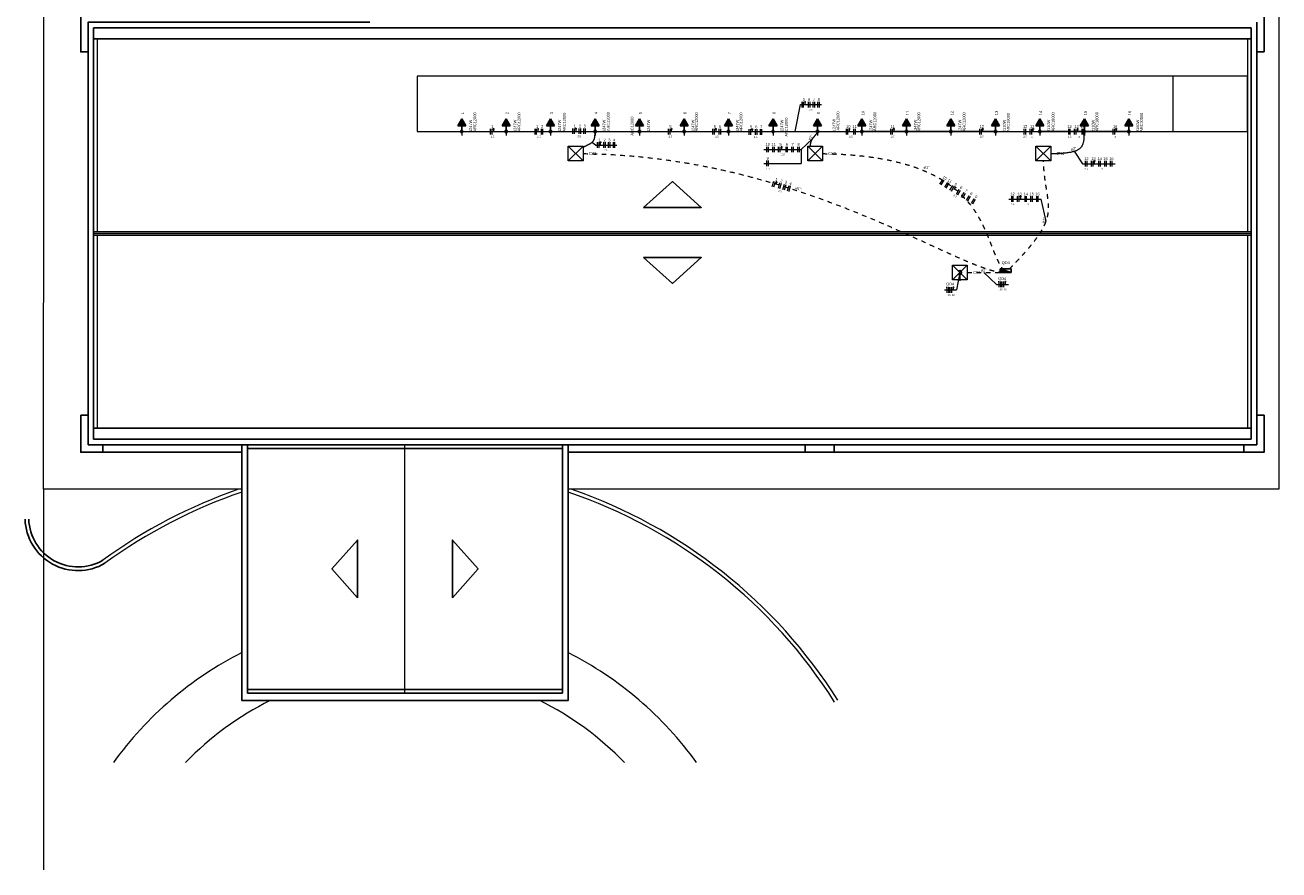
# Model space of a CAD drawing. Header units: feet. Extents: x -18 to 1038, y -110 to 48.
# Tile 191 of 199: x 885 to 919, y -35 to -12. Entities that reach past the tile are written whole.
import ezdxf

# ---------------------------------------------------------------- set-up
doc = ezdxf.new("R2010")
doc.units = ezdxf.units.FT
doc.header["$MEASUREMENT"] = 0
doc.linetypes.add('HIDDEN', pattern=[0.9525, 0.635, -0.3175])
doc.linetypes.add('JIS_02_1.2', pattern=[0.25, 0.125, -0.125])
for name, color, linetype, lineweight in [('0.1', 1, 'Continuous', 9), ('Caixas de passagem', 134, 'Continuous', 5), ('EL-Condutos', 4, 'Continuous', 5), ('EL-Fios (Fase 1)', 7, 'Continuous', 5), ('EL-Fios (Fase 2)', 7, 'Continuous', 5), ('EL-Fios (Fase 3)', 7, 'Continuous', 5), ('EL-Fios (Neutro)', 7, 'Continuous', 5), ('EL-Fios (Terra)', 7, 'Continuous', 5), ('EL-Textos conduto', 7, 'Continuous', 5), ('EL-Textos fios', 7, 'Continuous', 5), ('Textos', 7, 'Continuous', 5)]:
    doc.layers.add(name, color=color, linetype=linetype, lineweight=lineweight)
for name, color, linetype in [('1', 1, 'Continuous'), ('ESQUADRIAS CORTE', 3, 'Continuous'), ('P-SIMBOL', 5, 'Continuous'), ('parede', 5, 'Continuous'), ('PROJEÇÃO', 6, 'HIDDEN'), ('T1', 2, 'Continuous')]:
    doc.layers.add(name, color=color, linetype=linetype)
doc.styles.add('Arial', font='arial.ttf')

msp = doc.modelspace()

# ---------------------------------------------------------------- hatches: boundary and pattern name
at = {"layer": 'EL-Condutos', "linetype": 'Continuous'}
msp.add_hatch(color=256, dxfattribs=at).paths.add_polyline_path([(909.9503, -18.8711), (909.9697, -18.7987), (909.9308, -18.7987)])
at = {"layer": 'P-SIMBOL', "linetype": 'Continuous'}
for points in [[(896.6162, -14.6916), (896.508, -14.5041), (896.3997, -14.6916)], [(897.8162, -14.6916), (897.708, -14.5041), (897.5997, -14.6916)], [(899.0162, -14.6916), (898.908, -14.5041), (898.7997, -14.6916)], [(900.2162, -14.6916), (900.108, -14.5041), (899.9997, -14.6916)], [(901.4162, -14.6916), (901.308, -14.5041), (901.1997, -14.6916)], [(902.6162, -14.6916), (902.508, -14.5041), (902.3997, -14.6916)], [(903.8142, -14.6916), (903.706, -14.5041), (903.5977, -14.6916)], [(905.0162, -14.6916), (904.908, -14.5041), (904.7997, -14.6916)], [(906.2162, -14.6916), (906.108, -14.5041), (905.9997, -14.6916)], [(907.4162, -14.6916), (907.308, -14.5041), (907.1997, -14.6916)], [(908.6162, -14.6916), (908.508, -14.5041), (908.3997, -14.6916)], [(909.8162, -14.6916), (909.708, -14.5041), (909.5997, -14.6916)], [(911.0162, -14.6916), (910.908, -14.5041), (910.7997, -14.6916)], [(912.2135, -14.6916), (912.1053, -14.5041), (911.997, -14.6916)], [(913.4162, -14.6916), (913.308, -14.5041), (913.1997, -14.6916)], [(914.6162, -14.6916), (914.508, -14.5041), (914.3997, -14.6916)], [(911.0359, -18.5509), (911.0359, -18.6508), (911.3368, -18.6508)]]:
    msp.add_hatch(color=256, dxfattribs=at).paths.add_polyline_path(points)

# ---------------------------------------------------------------- linework, layer by layer
at = {"layer": '0.1', "color": 251}
for p, q in [((895.308, -13.3461), (895.308, -14.8461)), ((915.708, -13.3461), (895.308, -13.3461)), ((915.708, -14.8461), (915.708, -13.3461)), ((917.708, -13.3461), (915.708, -13.3461)), ((917.708, -14.8461), (917.708, -13.3461)), ((895.308, -14.8461), (915.708, -14.8461)), ((896.508, -14.8461), (896.508, -14.9461)), ((897.708, -14.8461), (897.708, -14.9461)), ((898.908, -14.8461), (898.908, -14.9461)), ((900.108, -14.8461), (900.108, -14.9461)), ((901.308, -14.8461), (901.308, -14.9461)), ((902.508, -14.8461), (902.508, -14.9461)), ((903.708, -14.8461), (903.708, -14.9461)), ((904.908, -14.8461), (904.908, -14.9461)), ((906.108, -14.8461), (906.108, -14.9461)), ((907.308, -14.8461), (907.308, -14.9461)), ((908.508, -14.8461), (908.508, -14.9461)), ((909.708, -14.8461), (909.708, -14.9461)), ((910.908, -14.8461), (910.908, -14.9461)), ((912.108, -14.8461), (912.108, -14.9461)), ((913.308, -14.8461), (913.308, -14.9461)), ((914.508, -14.8461), (914.508, -14.9461)), ((915.708, -14.8461), (917.708, -14.8461)), ((917.808, -17.5462), (886.578, -17.5462)), ((917.808, -17.6462), (886.578, -17.6462)), ((894.978, -29.9962), (894.978, -23.2962)), ((885.228, -24.4962), (885.228, -34.7655))]:
    msp.add_line(p, q, dxfattribs=at)
for points in [[(901.628, 4.479), (901.628, -9.4961), (894.628, -9.4961), (894.628, -11.2961), (918.558, -11.2961), (918.5577, -24.4962), (899.378, -24.4962)], [(890.578, -24.4962), (885.228, -24.4962), (885.2391, -4.3455)], [(886.678, -17.5462), (886.678, -12.3461)], [(917.708, -12.3461), (917.708, -17.5462)], [(886.678, -22.8462), (886.678, -17.6462)], [(917.708, -17.6462), (917.708, -22.8462)]]:
    msp.add_lwpolyline(points, dxfattribs=at)
for centre, radius, start, end in [((894.9819, -37.5636), 13.8176, 108.96737, 126.16023), ((894.9819, -37.5636), 13.7176, 108.72609, 126.18072), ((894.978, -37.5558), 13.709, 32.26914, 71.27916), ((894.978, -37.5558), 13.809, 32.2711, 71.03731), ((894.978, -37.5558), 9.709, 116.94845, 144.14009), ((894.978, -37.5558), 9.709, 35.85991, 63.05155), ((894.978, -37.5558), 8.209, 116.29452, 136.14404), ((894.978, -37.5558), 8.209, 43.85596, 63.70548)]:
    msp.add_arc(centre, radius, start, end, dxfattribs=at)
at = {"layer": '1', "color": 251}
for radius, end in [(1.4287, 300.63143), (1.3287, 300.4266)]:
    msp.add_arc((886.156, -25.262), radius, 181.69259, end, dxfattribs=at)
at = {"layer": 'Caixas de passagem'}
for p, q in [((899.3818, -15.6376), (899.7818, -15.2376)), ((899.3818, -15.2376), (899.7818, -15.6376)), ((905.8442, -15.6376), (906.2442, -15.2376)), ((905.8442, -15.2376), (906.2442, -15.6376)), ((912.0009, -15.6376), (912.4009, -15.2376)), ((912.0009, -15.2376), (912.4009, -15.6376)), ((909.7503, -18.8461), (910.1503, -18.4461)), ((909.7503, -18.4461), (910.1503, -18.8461))]:
    msp.add_line(p, q, dxfattribs=at)
for points in [[(899.3818, -15.2376), (899.7818, -15.2376), (899.7818, -15.6376), (899.3818, -15.6376), (899.3818, -15.2376)], [(905.8442, -15.2376), (906.2442, -15.2376), (906.2442, -15.6376), (905.8442, -15.6376), (905.8442, -15.2376)], [(912.0009, -15.2376), (912.4009, -15.2376), (912.4009, -15.6376), (912.0009, -15.6376), (912.0009, -15.2376)], [(909.7503, -18.4461), (910.1503, -18.4461), (910.1503, -18.8461), (909.7503, -18.8461), (909.7503, -18.4461)]]:
    msp.add_lwpolyline(points, dxfattribs=at)
at = {"layer": 'EL-Condutos'}
for points in [[(909.9253, -18.6894), (909.9322, -18.6928), (909.9397, -18.695), (909.9473, -18.6961), (909.9551, -18.6959), (909.9627, -18.6946), (909.9701, -18.6921), (909.9769, -18.6884), (909.9831, -18.6838), (909.9886, -18.6783), (909.9931, -18.672), (909.9965, -18.6651), (909.9989, -18.6577), (910.0001, -18.65), (910.0001, -18.6423), (909.9989, -18.6346), (909.9965, -18.6272), (909.9931, -18.6203), (909.9886, -18.614), (909.9831, -18.6085), (909.9769, -18.6038), (909.9701, -18.6002), (909.9627, -18.5977), (909.9551, -18.5964), (909.9473, -18.5962), (909.9397, -18.5973), (909.9322, -18.5995), (909.9253, -18.6028)], [(909.9503, -18.6961), (909.9503, -18.8711)]]:
    msp.add_lwpolyline(points, dxfattribs=at)
at = {"layer": 'EL-Condutos', "linetype": 'Continuous'}
for points in [[(896.5346, -14.8461), (896.5893, -14.8461), (896.6406, -14.8461), (896.6887, -14.8461), (896.7339, -14.8461), (896.7764, -14.8461), (896.8165, -14.8461), (896.8544, -14.8461), (896.8904, -14.8461), (896.9246, -14.8461), (896.9574, -14.8461), (896.989, -14.8461), (897.0196, -14.8461), (897.0495, -14.8461), (897.0788, -14.8461), (897.108, -14.8461), (897.1371, -14.8461), (897.1665, -14.8461), (897.1964, -14.8461), (897.227, -14.8461), (897.2586, -14.8461), (897.2913, -14.8461), (897.3256, -14.8461), (897.3615, -14.8461), (897.3995, -14.8461), (897.4395, -14.8461), (897.4821, -14.8461), (897.5273, -14.8461), (897.5754, -14.8461), (897.6267, -14.8461), (897.6814, -14.8461)], [(897.7346, -14.8461), (897.7893, -14.8461), (897.8406, -14.8461), (897.8887, -14.8461), (897.9339, -14.8461), (897.9764, -14.8461), (898.0165, -14.8461), (898.0544, -14.8461), (898.0904, -14.8461), (898.1246, -14.8461), (898.1574, -14.8461), (898.189, -14.8461), (898.2196, -14.8461), (898.2495, -14.8461), (898.2788, -14.8461), (898.308, -14.8461), (898.3371, -14.8461), (898.3665, -14.8461), (898.3964, -14.8461), (898.427, -14.8461), (898.4586, -14.8461), (898.4913, -14.8461), (898.5256, -14.8461), (898.5615, -14.8461), (898.5995, -14.8461), (898.6395, -14.8461), (898.6821, -14.8461), (898.7273, -14.8461), (898.7754, -14.8461), (898.8267, -14.8461), (898.8814, -14.8461)], [(898.9346, -14.8461), (898.9893, -14.8461), (899.0406, -14.8461), (899.0887, -14.8461), (899.1339, -14.8461), (899.1764, -14.8461), (899.2165, -14.8461), (899.2544, -14.8461), (899.2904, -14.8461), (899.3246, -14.8461), (899.3574, -14.8461), (899.389, -14.8461), (899.4196, -14.8461), (899.4495, -14.8461), (899.4788, -14.8461), (899.508, -14.8461), (899.5371, -14.8461), (899.5665, -14.8461), (899.5964, -14.8461), (899.627, -14.8461), (899.6586, -14.8461), (899.6913, -14.8461), (899.7256, -14.8461), (899.7615, -14.8461), (899.7995, -14.8461), (899.8395, -14.8461), (899.8821, -14.8461), (899.9273, -14.8461), (899.9754, -14.8461), (900.0267, -14.8461), (900.0814, -14.8461)], [(899.7821, -15.2729), (899.8037, -15.2593), (899.8246, -15.2468), (899.8446, -15.2353), (899.8639, -15.2249), (899.8824, -15.2152), (899.9001, -15.2062), (899.9171, -15.1978), (899.9333, -15.1898), (899.9487, -15.1821), (899.9634, -15.1746), (899.9773, -15.1672), (899.9905, -15.1597), (900.0029, -15.1521), (900.0147, -15.1441), (900.0257, -15.1357), (900.036, -15.1267), (900.0455, -15.117), (900.0544, -15.1066), (900.0626, -15.0952), (900.07, -15.0827), (900.0768, -15.0691), (900.0829, -15.0541), (900.0883, -15.0377), (900.0931, -15.0198), (900.0972, -15.0001), (900.1006, -14.9787), (900.1034, -14.9553), (900.1055, -14.9299), (900.1069, -14.9023), (900.1078, -14.8724)], [(900.1346, -14.8461), (900.1893, -14.8461), (900.2406, -14.8461), (900.2887, -14.8461), (900.3339, -14.8461), (900.3764, -14.8461), (900.4165, -14.8461), (900.4544, -14.8461), (900.4904, -14.8461), (900.5246, -14.8461), (900.5574, -14.8461), (900.589, -14.8461), (900.6196, -14.8461), (900.6495, -14.8461), (900.6788, -14.8461), (900.708, -14.8461), (900.7371, -14.8461), (900.7665, -14.8461), (900.7964, -14.8461), (900.827, -14.8461), (900.8586, -14.8461), (900.8913, -14.8461), (900.9256, -14.8461), (900.9615, -14.8461), (900.9995, -14.8461), (901.0395, -14.8461), (901.0821, -14.8461), (901.1273, -14.8461), (901.1754, -14.8461), (901.2267, -14.8461), (901.2814, -14.8461)], [(901.3346, -14.8461), (901.3893, -14.8461), (901.4406, -14.8461), (901.4887, -14.8461), (901.5339, -14.8461), (901.5764, -14.8461), (901.6165, -14.8461), (901.6544, -14.8461), (901.6904, -14.8461), (901.7246, -14.8461), (901.7574, -14.8461), (901.789, -14.8461), (901.8196, -14.8461), (901.8495, -14.8461), (901.8788, -14.8461), (901.908, -14.8461), (901.9371, -14.8461), (901.9665, -14.8461), (901.9964, -14.8461), (902.027, -14.8461), (902.0586, -14.8461), (902.0913, -14.8461), (902.1256, -14.8461), (902.1615, -14.8461), (902.1995, -14.8461), (902.2395, -14.8461), (902.2821, -14.8461), (902.3273, -14.8461), (902.3754, -14.8461), (902.4267, -14.8461), (902.4814, -14.8461)], [(902.5345, -14.8461), (902.5891, -14.8461), (902.6403, -14.8461), (902.6884, -14.8461), (902.7335, -14.8461), (902.776, -14.8461), (902.816, -14.8461), (902.8538, -14.8461), (902.8897, -14.8461), (902.9239, -14.8461), (902.9567, -14.8461), (902.9882, -14.8461), (903.0187, -14.8461), (903.0486, -14.8461), (903.0779, -14.8461), (903.107, -14.8461), (903.1361, -14.8461), (903.1654, -14.8461), (903.1952, -14.8461), (903.2258, -14.8461), (903.2573, -14.8461), (903.29, -14.8461), (903.3242, -14.8461), (903.3601, -14.8461), (903.398, -14.8461), (903.438, -14.8461), (903.4804, -14.8461), (903.5256, -14.8461), (903.5736, -14.8461), (903.6248, -14.8461), (903.6794, -14.8461)], [(903.7326, -14.8461), (903.7874, -14.8461), (903.8388, -14.8461), (903.887, -14.8461), (903.9323, -14.8461), (903.9749, -14.8461), (904.015, -14.8461), (904.053, -14.8461), (904.089, -14.8461), (904.1233, -14.8461), (904.1562, -14.8461), (904.1878, -14.8461), (904.2184, -14.8461), (904.2484, -14.8461), (904.2778, -14.8461), (904.307, -14.8461), (904.3362, -14.8461), (904.3656, -14.8461), (904.3955, -14.8461), (904.4262, -14.8461), (904.4578, -14.8461), (904.4906, -14.8461), (904.525, -14.8461), (904.561, -14.8461), (904.5989, -14.8461), (904.6391, -14.8461), (904.6817, -14.8461), (904.727, -14.8461), (904.7752, -14.8461), (904.8265, -14.8461), (904.8813, -14.8461)], [(904.9346, -14.8461), (904.9893, -14.8461), (905.0406, -14.8461), (905.0887, -14.8461), (905.1339, -14.8461), (905.1764, -14.8461), (905.2165, -14.8461), (905.2544, -14.8461), (905.2904, -14.8461), (905.3246, -14.8461), (905.3574, -14.8461), (905.389, -14.8461), (905.4196, -14.8461), (905.4495, -14.8461), (905.4788, -14.8461), (905.508, -14.8461), (905.5371, -14.8461), (905.5665, -14.8461), (905.5964, -14.8461), (905.627, -14.8461), (905.6586, -14.8461), (905.6913, -14.8461), (905.7256, -14.8461), (905.7615, -14.8461), (905.7995, -14.8461), (905.8395, -14.8461), (905.8821, -14.8461), (905.9273, -14.8461), (905.9754, -14.8461), (906.0267, -14.8461), (906.0814, -14.8461)], [(905.9256, -15.2378), (905.9233, -15.2209), (905.9223, -15.2045), (905.9224, -15.1883), (905.9236, -15.1725), (905.9259, -15.1571), (905.929, -15.142), (905.9331, -15.1272), (905.938, -15.1127), (905.9436, -15.0986), (905.9498, -15.0848), (905.9566, -15.0714), (905.964, -15.0582), (905.9718, -15.0454), (905.9799, -15.0328), (905.9884, -15.0206), (905.997, -15.0087), (906.0059, -14.9971), (906.0147, -14.9858), (906.0236, -14.9748), (906.0325, -14.9641), (906.0411, -14.9537), (906.0496, -14.9436), (906.0578, -14.9338), (906.0656, -14.9243), (906.073, -14.915), (906.0799, -14.906), (906.0862, -14.8973), (906.0918, -14.8889), (906.0967, -14.8808), (906.1008, -14.8729)], [(906.1346, -14.8461), (906.1893, -14.8461), (906.2406, -14.8461), (906.2887, -14.8461), (906.3339, -14.8461), (906.3764, -14.8461), (906.4165, -14.8461), (906.4544, -14.8461), (906.4904, -14.8461), (906.5246, -14.8461), (906.5574, -14.8461), (906.589, -14.8461), (906.6196, -14.8461), (906.6495, -14.8461), (906.6788, -14.8461), (906.708, -14.8461), (906.7371, -14.8461), (906.7665, -14.8461), (906.7964, -14.8461), (906.827, -14.8461), (906.8586, -14.8461), (906.8913, -14.8461), (906.9256, -14.8461), (906.9615, -14.8461), (906.9995, -14.8461), (907.0395, -14.8461), (907.0821, -14.8461), (907.1273, -14.8461), (907.1754, -14.8461), (907.2267, -14.8461), (907.2814, -14.8461)], [(908.4814, -14.8461), (908.4267, -14.8461), (908.3754, -14.8461), (908.3273, -14.8461), (908.2821, -14.8461), (908.2395, -14.8461), (908.1995, -14.8461), (908.1615, -14.8461), (908.1256, -14.8461), (908.0913, -14.8461), (908.0586, -14.8461), (908.027, -14.8461), (907.9964, -14.8461), (907.9665, -14.8461), (907.9371, -14.8461), (907.908, -14.8461), (907.8788, -14.8461), (907.8495, -14.8461), (907.8196, -14.8461), (907.789, -14.8461), (907.7574, -14.8461), (907.7246, -14.8461), (907.6904, -14.8461), (907.6544, -14.8461), (907.6165, -14.8461), (907.5764, -14.8461), (907.5339, -14.8461), (907.4887, -14.8461), (907.4406, -14.8461), (907.3893, -14.8461), (907.3346, -14.8461)], [(909.6814, -14.8461), (909.6267, -14.8461), (909.5754, -14.8461), (909.5273, -14.8461), (909.4821, -14.8461), (909.4395, -14.8461), (909.3995, -14.8461), (909.3615, -14.8461), (909.3256, -14.8461), (909.2913, -14.8461), (909.2586, -14.8461), (909.227, -14.8461), (909.1964, -14.8461), (909.1665, -14.8461), (909.1371, -14.8461), (909.108, -14.8461), (909.0788, -14.8461), (909.0495, -14.8461), (909.0196, -14.8461), (908.989, -14.8461), (908.9574, -14.8461), (908.9246, -14.8461), (908.8904, -14.8461), (908.8544, -14.8461), (908.8165, -14.8461), (908.7764, -14.8461), (908.7339, -14.8461), (908.6887, -14.8461), (908.6406, -14.8461), (908.5893, -14.8461), (908.5346, -14.8461)], [(910.8814, -14.8461), (910.8267, -14.8461), (910.7754, -14.8461), (910.7273, -14.8461), (910.6821, -14.8461), (910.6395, -14.8461), (910.5995, -14.8461), (910.5615, -14.8461), (910.5256, -14.8461), (910.4913, -14.8461), (910.4586, -14.8461), (910.427, -14.8461), (910.3964, -14.8461), (910.3665, -14.8461), (910.3371, -14.8461), (910.308, -14.8461), (910.2788, -14.8461), (910.2495, -14.8461), (910.2196, -14.8461), (910.189, -14.8461), (910.1574, -14.8461), (910.1246, -14.8461), (910.0904, -14.8461), (910.0544, -14.8461), (910.0165, -14.8461), (909.9764, -14.8461), (909.9339, -14.8461), (909.8887, -14.8461), (909.8406, -14.8461), (909.7893, -14.8461), (909.7346, -14.8461)], [(910.9346, -14.8461), (910.9893, -14.8461), (911.0406, -14.8461), (911.0887, -14.8461), (911.1339, -14.8461), (911.1764, -14.8461), (911.2165, -14.8461), (911.2544, -14.8461), (911.2903, -14.8461), (911.3245, -14.8461), (911.3573, -14.8461), (911.3888, -14.8461), (911.4194, -14.8461), (911.4492, -14.8461), (911.4786, -14.8461), (911.5076, -14.8461), (911.5367, -14.8461), (911.566, -14.8461), (911.5958, -14.8461), (911.6263, -14.8461), (911.6578, -14.8461), (911.6904, -14.8461), (911.7246, -14.8461), (911.7604, -14.8461), (911.7981, -14.8461), (911.838, -14.8461), (911.8804, -14.8461), (911.9254, -14.8461), (911.9733, -14.8461), (912.0243, -14.8461), (912.0788, -14.8461)], [(913.2814, -14.8461), (913.2267, -14.8461), (913.1754, -14.8461), (913.1273, -14.8461), (913.0821, -14.8461), (913.0395, -14.8461), (912.9994, -14.8461), (912.9615, -14.8461), (912.9255, -14.8461), (912.8913, -14.8461), (912.8584, -14.8461), (912.8268, -14.8461), (912.7962, -14.8461), (912.7663, -14.8461), (912.7368, -14.8461), (912.7076, -14.8461), (912.6784, -14.8461), (912.649, -14.8461), (912.619, -14.8461), (912.5883, -14.8461), (912.5566, -14.8461), (912.5237, -14.8461), (912.4893, -14.8461), (912.4532, -14.8461), (912.4152, -14.8461), (912.3749, -14.8461), (912.3322, -14.8461), (912.2868, -14.8461), (912.2384, -14.8461), (912.1869, -14.8461), (912.132, -14.8461)], [(912.4019, -15.4361), (912.4838, -15.4345), (912.5606, -15.4321), (912.6325, -15.4289), (912.6996, -15.4249), (912.7621, -15.4201), (912.8203, -15.4144), (912.8741, -15.4076), (912.9239, -15.3999), (912.9697, -15.3911), (913.0117, -15.3812), (913.0502, -15.3702), (913.0851, -15.3579), (913.1168, -15.3444), (913.1453, -15.3295), (913.1709, -15.3133), (913.1937, -15.2957), (913.2138, -15.2766), (913.2314, -15.2559), (913.2467, -15.2338), (913.2598, -15.21), (913.271, -15.1845), (913.2803, -15.1573), (913.2879, -15.1284), (913.294, -15.0976), (913.2988, -15.065), (913.3023, -15.0304), (913.3049, -14.9939), (913.3066, -14.9554), (913.3075, -14.9148), (913.3079, -14.8721)], [(914.4814, -14.8461), (914.4267, -14.8461), (914.3754, -14.8461), (914.3273, -14.8461), (914.2821, -14.8461), (914.2395, -14.8461), (914.1995, -14.8461), (914.1615, -14.8461), (914.1256, -14.8461), (914.0913, -14.8461), (914.0586, -14.8461), (914.027, -14.8461), (913.9964, -14.8461), (913.9665, -14.8461), (913.9371, -14.8461), (913.908, -14.8461), (913.8788, -14.8461), (913.8495, -14.8461), (913.8196, -14.8461), (913.789, -14.8461), (913.7574, -14.8461), (913.7246, -14.8461), (913.6904, -14.8461), (913.6544, -14.8461), (913.6165, -14.8461), (913.5764, -14.8461), (913.5339, -14.8461), (913.4887, -14.8461), (913.4406, -14.8461), (913.3893, -14.8461), (913.3346, -14.8461)]]:
    msp.add_spline(points, degree=3, dxfattribs=at)
at = {"layer": 'EL-Condutos', "linetype": 'JIS_02_1.2'}
for points in [[(899.7852, -15.4388), (900.3581, -15.4548), (900.9193, -15.4886), (901.4684, -15.5389), (902.0052, -15.6045), (902.5297, -15.6841), (903.0415, -15.7766), (903.5406, -15.8807), (904.0266, -15.9951), (904.4994, -16.1186), (904.9589, -16.2501), (905.4047, -16.3882), (905.8368, -16.5317), (906.2548, -16.6795), (906.6587, -16.8302), (907.0483, -16.9826), (907.4232, -17.1355), (907.7835, -17.2877), (908.1287, -17.4379), (908.4588, -17.585), (908.7736, -17.7275), (909.0728, -17.8644), (909.3563, -17.9945), (909.6238, -18.1163), (909.8752, -18.2288), (910.1103, -18.3307), (910.3289, -18.4208), (910.5308, -18.4978), (910.7157, -18.5605), (910.8836, -18.6077), (911.0342, -18.6381)], [(906.2465, -15.439), (906.682, -15.4526), (907.0871, -15.4798), (907.4629, -15.5199), (907.8107, -15.572), (908.1317, -15.6354), (908.4271, -15.7093), (908.6983, -15.7928), (908.9465, -15.8852), (909.1729, -15.9857), (909.3788, -16.0935), (909.5653, -16.2078), (909.7338, -16.3277), (909.8855, -16.4525), (910.0217, -16.5815), (910.1435, -16.7137), (910.2523, -16.8484), (910.3492, -16.9848), (910.4356, -17.1221), (910.5127, -17.2596), (910.5817, -17.3963), (910.6438, -17.5316), (910.7004, -17.6645), (910.7526, -17.7944), (910.8017, -17.9204), (910.849, -18.0418), (910.8956, -18.1576), (910.9429, -18.2672), (910.9921, -18.3697), (911.0445, -18.4644), (911.1012, -18.5504)], [(911.2865, -18.5499), (911.4315, -18.4009), (911.5634, -18.2615), (911.6826, -18.131), (911.7897, -18.0089), (911.8853, -17.8945), (911.97, -17.7872), (912.0443, -17.6862), (912.1089, -17.591), (912.1642, -17.5009), (912.2109, -17.4152), (912.2494, -17.3333), (912.2805, -17.2546), (912.3046, -17.1784), (912.3224, -17.104), (912.3343, -17.0309), (912.341, -16.9583), (912.3431, -16.8856), (912.341, -16.8121), (912.3354, -16.7373), (912.3269, -16.6605), (912.316, -16.5809), (912.3033, -16.4981), (912.2893, -16.4112), (912.2747, -16.3197), (912.2599, -16.223), (912.2456, -16.1203), (912.2324, -16.011), (912.2208, -15.8946), (912.2113, -15.7702), (912.2046, -15.6373)], [(910.1498, -18.6469), (910.1873, -18.647), (910.2229, -18.6472), (910.2569, -18.6473), (910.2894, -18.6474), (910.3204, -18.6475), (910.3502, -18.6476), (910.3788, -18.6477), (910.4065, -18.6478), (910.4332, -18.6479), (910.4593, -18.648), (910.4847, -18.6481), (910.5097, -18.6482), (910.5343, -18.6483), (910.5588, -18.6484), (910.5832, -18.6485), (910.6077, -18.6486), (910.6325, -18.6487), (910.6575, -18.6488), (910.6831, -18.6489), (910.7093, -18.649), (910.7362, -18.6491), (910.7641, -18.6492), (910.7929, -18.6493), (910.823, -18.6494), (910.8543, -18.6495), (910.8871, -18.6496), (910.9215, -18.6498), (910.9575, -18.6499), (910.9954, -18.65), (911.0353, -18.6502)]]:
    msp.add_spline(points, degree=3, dxfattribs=at)
at = {"layer": 'EL-Fios (Fase 1)'}
for p, q in [((905.6917, -14.1932), (905.6917, -14.0432)), ((905.8631, -14.1932), (905.8631, -14.0432)), ((905.9917, -14.1932), (905.9917, -14.0432)), ((906.1203, -14.1932), (906.1203, -14.0432)), ((897.2872, -14.9211), (897.2872, -14.7711)), ((898.4872, -14.9211), (898.4872, -14.7711)), ((899.5068, -14.9076), (899.5068, -14.7576)), ((899.8068, -14.9076), (899.8068, -14.7576)), ((902.0872, -14.9211), (902.0872, -14.7711)), ((903.2859, -14.9211), (903.2859, -14.7711)), ((903.4574, -14.9211), (903.4574, -14.7711)), ((904.2663, -14.9301), (904.2663, -14.7801)), ((904.4377, -14.9301), (904.4377, -14.7801)), ((904.5663, -14.9301), (904.5663, -14.7801)), ((906.8872, -14.9211), (906.8872, -14.7711)), ((907.0881, -14.9211), (907.0881, -14.7711)), ((908.0872, -14.9211), (908.0872, -14.7711)), ((910.4872, -14.9211), (910.4872, -14.7711)), ((911.6872, -14.9211), (911.6872, -14.7711)), ((911.8452, -14.9211), (911.8452, -14.7711)), ((912.8872, -14.9211), (912.8872, -14.7711)), ((913.0452, -14.9211), (913.0452, -14.7711)), ((913.2461, -14.9211), (913.2461, -14.7711)), ((900.172, -15.2825), (900.172, -15.1325)), ((900.472, -15.2825), (900.472, -15.1325)), ((904.7431, -15.4025), (904.7431, -15.2525)), ((904.9011, -15.4025), (904.9011, -15.2525)), ((905.0591, -15.4025), (905.0591, -15.2525)), ((905.26, -15.4025), (905.26, -15.2525)), ((905.4181, -15.4025), (905.4181, -15.2525)), ((905.5761, -15.4025), (905.5761, -15.2525)), ((904.7431, -15.7775), (904.7431, -15.6275)), ((913.3417, -15.7875), (913.3417, -15.6375)), ((913.4997, -15.7875), (913.4997, -15.6375)), ((913.7006, -15.7875), (913.7006, -15.6375)), ((904.8895, -16.3238), (904.9318, -16.1799)), ((909.4122, -16.2633), (909.4897, -16.1349)), ((909.5475, -16.345), (909.625, -16.2165)), ((905.1773, -16.4085), (905.2196, -16.2646)), ((909.6828, -16.4266), (909.7603, -16.2982)), ((909.8549, -16.5304), (909.9323, -16.4019)), ((909.9902, -16.612), (910.0677, -16.4836)), ((910.1255, -16.6937), (910.203, -16.5652)), ((910.2608, -16.7753), (910.3383, -16.6469)), ((911.348, -16.7401), (911.348, -16.5901)), ((911.506, -16.7401), (911.506, -16.5901)), ((911.7069, -16.7401), (911.7069, -16.5901)), ((911.052, -19.044), (911.052, -18.894)), ((909.6484, -19.1924), (909.6484, -19.0424))]:
    msp.add_line(p, q, dxfattribs=at)
at = {"layer": 'EL-Fios (Fase 2)'}
for p, q in [((905.906, -14.1932), (905.906, -14.0432)), ((906.0345, -14.1932), (906.0345, -14.0432)), ((906.1631, -14.1932), (906.1631, -14.0432)), ((898.6586, -14.9211), (898.6586, -14.7711)), ((899.6783, -14.9076), (899.6783, -14.7576)), ((903.5002, -14.9211), (903.5002, -14.7711)), ((904.4806, -14.9301), (904.4806, -14.7801)), ((904.6091, -14.9301), (904.6091, -14.7801)), ((906.93, -14.9211), (906.93, -14.7711)), ((907.1309, -14.9211), (907.1309, -14.7711)), ((908.13, -14.9211), (908.13, -14.7711)), ((910.53, -14.9211), (910.53, -14.7711)), ((911.73, -14.9211), (911.73, -14.7711)), ((912.93, -14.9211), (912.93, -14.7711)), ((914.0872, -14.9211), (914.0872, -14.7711)), ((900.3434, -15.2825), (900.3434, -15.1325)), ((900.6006, -15.2825), (900.6006, -15.1325)), ((904.7859, -15.4025), (904.7859, -15.2525)), ((904.9439, -15.4025), (904.9439, -15.2525)), ((905.3029, -15.4025), (905.3029, -15.2525)), ((905.4609, -15.4025), (905.4609, -15.2525)), ((905.6189, -15.4025), (905.6189, -15.2525)), ((904.7859, -15.7775), (904.7859, -15.6275)), ((913.3846, -15.7875), (913.3846, -15.6375)), ((913.8587, -15.7875), (913.8587, -15.6375)), ((914.0167, -15.7875), (914.0167, -15.6375)), ((905.054, -16.3722), (905.0963, -16.2283)), ((909.4489, -16.2855), (909.5264, -16.157)), ((905.3007, -16.4448), (905.343, -16.3009)), ((909.5842, -16.3671), (909.6617, -16.2387)), ((909.8916, -16.5525), (909.969, -16.4241)), ((910.0269, -16.6342), (910.1044, -16.5057)), ((910.1622, -16.7158), (910.2397, -16.5874)), ((910.2975, -16.7974), (910.375, -16.669)), ((911.3909, -16.7401), (911.3909, -16.5901)), ((911.865, -16.7401), (911.865, -16.5901)), ((912.023, -16.7401), (912.023, -16.5901)), ((911.0949, -19.044), (911.0949, -18.894)), ((909.6913, -19.1924), (909.6913, -19.0424))]:
    msp.add_line(p, q, dxfattribs=at)
at = {"layer": 'EL-Fios (Fase 3)'}
for p, q in [((905.7345, -14.1932), (905.7345, -14.0432)), ((897.33, -14.9211), (897.33, -14.7711)), ((898.53, -14.9211), (898.53, -14.7711)), ((898.7015, -14.9211), (898.7015, -14.7711)), ((899.5497, -14.9076), (899.5497, -14.7576)), ((899.7211, -14.9076), (899.7211, -14.7576)), ((899.8497, -14.9076), (899.8497, -14.7576)), ((902.13, -14.9211), (902.13, -14.7711)), ((903.3288, -14.9211), (903.3288, -14.7711)), ((904.3091, -14.9301), (904.3091, -14.7801)), ((911.8881, -14.9211), (911.8881, -14.7711)), ((913.0881, -14.9211), (913.0881, -14.7711)), ((913.289, -14.9211), (913.289, -14.7711)), ((914.13, -14.9211), (914.13, -14.7711)), ((900.2148, -15.2825), (900.2148, -15.1325)), ((900.3863, -15.2825), (900.3863, -15.1325)), ((900.5148, -15.2825), (900.5148, -15.1325)), ((900.6434, -15.2825), (900.6434, -15.1325)), ((905.102, -15.4025), (905.102, -15.2525)), ((913.5426, -15.7875), (913.5426, -15.6375)), ((913.7435, -15.7875), (913.7435, -15.6375)), ((913.9015, -15.7875), (913.9015, -15.6375)), ((914.0596, -15.7875), (914.0596, -15.6375)), ((904.9306, -16.3359), (904.9729, -16.192)), ((905.0951, -16.3843), (905.1374, -16.2404)), ((905.2184, -16.4206), (905.2608, -16.2767)), ((905.3418, -16.4569), (905.3841, -16.3129)), ((909.7195, -16.4487), (909.797, -16.3203)), ((911.5489, -16.7401), (911.5489, -16.5901)), ((911.7498, -16.7401), (911.7498, -16.5901)), ((911.9078, -16.7401), (911.9078, -16.5901)), ((912.0659, -16.7401), (912.0659, -16.5901)), ((911.1377, -19.044), (911.1377, -18.894)), ((909.7341, -19.1924), (909.7341, -19.0424))]:
    msp.add_line(p, q, dxfattribs=at)
at = {"layer": 'EL-Fios (Neutro)'}
for p, q in [((910.9842, -18.894), (911.0092, -18.894)), ((911.0092, -19.044), (911.0092, -18.894)), ((909.5806, -19.0424), (909.6056, -19.0424)), ((909.6056, -19.1924), (909.6056, -19.0424))]:
    msp.add_line(p, q, dxfattribs=at)
at = {"layer": 'EL-Fios (Terra)'}
for points in [[(905.7774, -14.1182), (905.7774, -14.0432), (905.7574, -14.0432), (905.7974, -14.0432)], [(897.3729, -14.8461), (897.3729, -14.7711), (897.3529, -14.7711), (897.3929, -14.7711)], [(898.5729, -14.8461), (898.5729, -14.7711), (898.5529, -14.7711), (898.5929, -14.7711)], [(899.5925, -14.8326), (899.5925, -14.7576), (899.5725, -14.7576), (899.6125, -14.7576)], [(902.1729, -14.8461), (902.1729, -14.7711), (902.1529, -14.7711), (902.1929, -14.7711)], [(903.3716, -14.8461), (903.3716, -14.7711), (903.3516, -14.7711), (903.3916, -14.7711)], [(904.352, -14.8551), (904.352, -14.7801), (904.332, -14.7801), (904.372, -14.7801)], [(906.9729, -14.8461), (906.9729, -14.7711), (906.9529, -14.7711), (906.9929, -14.7711)], [(908.1729, -14.8461), (908.1729, -14.7711), (908.1529, -14.7711), (908.1929, -14.7711)], [(910.5729, -14.8461), (910.5729, -14.7711), (910.5529, -14.7711), (910.5929, -14.7711)], [(911.9309, -14.8461), (911.9309, -14.7711), (911.9109, -14.7711), (911.9509, -14.7711)], [(913.1309, -14.8461), (913.1309, -14.7711), (913.1109, -14.7711), (913.1509, -14.7711)], [(914.1729, -14.8461), (914.1729, -14.7711), (914.1529, -14.7711), (914.1929, -14.7711)], [(900.2577, -15.2075), (900.2577, -15.1325), (900.2377, -15.1325), (900.2777, -15.1325)], [(905.1448, -15.3275), (905.1448, -15.2525), (905.1248, -15.2525), (905.1648, -15.2525)], [(913.5855, -15.7125), (913.5855, -15.6375), (913.5655, -15.6375), (913.6055, -15.6375)], [(904.9929, -16.2761), (905.0141, -16.2041), (904.9949, -16.1985), (905.0332, -16.2098)], [(909.795, -16.4067), (909.8337, -16.3424), (909.8166, -16.3321), (909.8508, -16.3528)], [(911.5918, -16.6651), (911.5918, -16.5901), (911.5718, -16.5901), (911.6118, -16.5901)], [(911.1806, -18.969), (911.1806, -18.894), (911.1606, -18.894), (911.2006, -18.894)], [(909.777, -19.1174), (909.777, -19.0424), (909.757, -19.0424), (909.797, -19.0424)]]:
    msp.add_lwpolyline(points, dxfattribs=at)
at = {"layer": 'EL-Textos fios'}
for p, q in [((905.508, -14.8461), (905.6488, -14.1182)), ((905.6488, -14.1182), (906.2137, -14.1182)), ((900.0277, -15.134), (900.1291, -15.2075)), ((900.1291, -15.2075), (900.694, -15.2075)), ((905.9752, -15.04), (905.6695, -15.3275)), ((904.6634, -15.3275), (905.6695, -15.3275)), ((905.6695, -15.3275), (905.6695, -15.7025)), ((913.0327, -15.3755), (913.262, -15.7125)), ((904.6634, -15.7025), (905.6695, -15.7025)), ((913.262, -15.7125), (914.1392, -15.7125)), ((911.2683, -16.6651), (912.1455, -16.6651)), ((912.2783, -17.2607), (912.1455, -16.6651)), ((909.9503, -18.6461), (909.8587, -19.1174)), ((910.593, -18.6485), (910.9413, -18.969)), ((909.5377, -19.1174), (909.8587, -19.1174)), ((910.9413, -18.969), (911.2623, -18.969))]:
    msp.add_line(p, q, dxfattribs=at)
at = {"layer": 'ESQUADRIAS CORTE', "color": 251}
for p, q in [((886.578, -23.1462), (886.578, -12.0461)), ((886.578, -12.0461), (917.808, -12.0461)), ((917.958, -23.2962), (917.958, -11.8961)), ((917.958, -23.2962), (886.428, -23.2962)), ((917.808, -23.1462), (886.578, -23.1462))]:
    msp.add_line(p, q, dxfattribs=at)
for points in [[(894.028, -11.8961), (886.428, -11.8961), (886.428, -23.2961)], [(917.808, -12.0461), (917.808, -23.1462)], [(890.578, -23.2962), (890.578, -29.9962)], [(890.728, -23.2962), (890.728, -29.9962)], [(899.228, -29.9962), (899.228, -23.2962)], [(899.378, -29.9962), (899.378, -23.2962)], [(890.578, -29.9962), (890.578, -30.1962), (899.378, -30.1962), (899.378, -29.9962)], [(899.228, -29.9962), (890.728, -29.9962)]]:
    msp.add_lwpolyline(points, dxfattribs=at)
at = {"layer": 'P-SIMBOL'}
for p, q in [((896.3997, -14.6916), (896.508, -14.5041)), ((896.508, -14.5041), (896.6162, -14.6916)), ((897.5997, -14.6916), (897.708, -14.5041)), ((897.708, -14.5041), (897.8162, -14.6916)), ((898.7997, -14.6916), (898.908, -14.5041)), ((898.908, -14.5041), (899.0162, -14.6916)), ((899.9997, -14.6916), (900.108, -14.5041)), ((900.108, -14.5041), (900.2162, -14.6916)), ((901.1997, -14.6916), (901.308, -14.5041)), ((901.308, -14.5041), (901.4162, -14.6916)), ((902.3997, -14.6916), (902.508, -14.5041)), ((902.508, -14.5041), (902.6162, -14.6916)), ((903.5977, -14.6916), (903.706, -14.5041)), ((903.706, -14.5041), (903.8142, -14.6916)), ((904.7997, -14.6916), (904.908, -14.5041)), ((904.908, -14.5041), (905.0162, -14.6916)), ((905.9997, -14.6916), (906.108, -14.5041)), ((906.108, -14.5041), (906.2162, -14.6916)), ((907.1997, -14.6916), (907.308, -14.5041)), ((907.308, -14.5041), (907.4162, -14.6916)), ((908.3997, -14.6916), (908.508, -14.5041)), ((908.508, -14.5041), (908.6162, -14.6916)), ((909.5997, -14.6916), (909.708, -14.5041)), ((909.708, -14.5041), (909.8162, -14.6916)), ((910.7997, -14.6916), (910.908, -14.5041)), ((910.908, -14.5041), (911.0162, -14.6916)), ((911.997, -14.6916), (912.1053, -14.5041)), ((912.1053, -14.5041), (912.2135, -14.6916)), ((913.1997, -14.6916), (913.308, -14.5041)), ((913.308, -14.5041), (913.4162, -14.6916)), ((914.3997, -14.6916), (914.508, -14.5041)), ((914.508, -14.5041), (914.6162, -14.6916)), ((896.6162, -14.6916), (896.3997, -14.6916)), ((896.4815, -14.8196), (896.5345, -14.8196)), ((896.4815, -14.8727), (896.4815, -14.8196)), ((896.5345, -14.8727), (896.4815, -14.8727)), ((896.508, -14.6916), (896.508, -14.8196)), ((896.5345, -14.8196), (896.5345, -14.8727)), ((897.8162, -14.6916), (897.5997, -14.6916)), ((897.6815, -14.8196), (897.7345, -14.8196)), ((897.6815, -14.8727), (897.6815, -14.8196)), ((897.7345, -14.8727), (897.6815, -14.8727)), ((897.708, -14.6916), (897.708, -14.8196)), ((897.7345, -14.8196), (897.7345, -14.8727)), ((899.0162, -14.6916), (898.7997, -14.6916)), ((898.8815, -14.8196), (898.9345, -14.8196)), ((898.8815, -14.8727), (898.8815, -14.8196)), ((898.9345, -14.8727), (898.8815, -14.8727)), ((898.908, -14.6916), (898.908, -14.8196)), ((898.9345, -14.8196), (898.9345, -14.8727)), ((900.2162, -14.6916), (899.9997, -14.6916)), ((900.0815, -14.8196), (900.1345, -14.8196)), ((900.0815, -14.8727), (900.0815, -14.8196)), ((900.1345, -14.8727), (900.0815, -14.8727)), ((900.108, -14.6916), (900.108, -14.8196)), ((900.1345, -14.8196), (900.1345, -14.8727)), ((901.4162, -14.6916), (901.1997, -14.6916)), ((901.2815, -14.8196), (901.3345, -14.8196)), ((901.2815, -14.8727), (901.2815, -14.8196)), ((901.3345, -14.8727), (901.2815, -14.8727)), ((901.308, -14.6916), (901.308, -14.8196)), ((901.3345, -14.8196), (901.3345, -14.8727)), ((902.6162, -14.6916), (902.3997, -14.6916)), ((902.4815, -14.8196), (902.5345, -14.8196)), ((902.4815, -14.8727), (902.4815, -14.8196)), ((902.5345, -14.8727), (902.4815, -14.8727)), ((902.508, -14.6916), (902.508, -14.8196)), ((902.5345, -14.8196), (902.5345, -14.8727)), ((903.8142, -14.6916), (903.5977, -14.6916)), ((903.6795, -14.8196), (903.7325, -14.8196)), ((903.6795, -14.8727), (903.6795, -14.8196)), ((903.7325, -14.8727), (903.6795, -14.8727)), ((903.706, -14.6916), (903.706, -14.8196)), ((903.7325, -14.8196), (903.7325, -14.8727)), ((905.0162, -14.6916), (904.7997, -14.6916)), ((904.8815, -14.8196), (904.9345, -14.8196)), ((904.8815, -14.8727), (904.8815, -14.8196)), ((904.9345, -14.8727), (904.8815, -14.8727)), ((904.908, -14.6916), (904.908, -14.8196)), ((904.9345, -14.8196), (904.9345, -14.8727)), ((906.2162, -14.6916), (905.9997, -14.6916)), ((906.0815, -14.8196), (906.1345, -14.8196)), ((906.0815, -14.8727), (906.0815, -14.8196)), ((906.1345, -14.8727), (906.0815, -14.8727)), ((906.108, -14.6916), (906.108, -14.8196)), ((906.1345, -14.8196), (906.1345, -14.8727)), ((907.4162, -14.6916), (907.1997, -14.6916)), ((907.2815, -14.8196), (907.3345, -14.8196)), ((907.2815, -14.8727), (907.2815, -14.8196)), ((907.3345, -14.8727), (907.2815, -14.8727)), ((907.308, -14.6916), (907.308, -14.8196)), ((907.3345, -14.8196), (907.3345, -14.8727)), ((908.6162, -14.6916), (908.3997, -14.6916)), ((908.4815, -14.8196), (908.5345, -14.8196)), ((908.4815, -14.8727), (908.4815, -14.8196)), ((908.5345, -14.8727), (908.4815, -14.8727)), ((908.508, -14.6916), (908.508, -14.8196)), ((908.5345, -14.8196), (908.5345, -14.8727)), ((909.8162, -14.6916), (909.5997, -14.6916)), ((909.6815, -14.8196), (909.7345, -14.8196)), ((909.6815, -14.8727), (909.6815, -14.8196)), ((909.7345, -14.8727), (909.6815, -14.8727)), ((909.708, -14.6916), (909.708, -14.8196)), ((909.7345, -14.8196), (909.7345, -14.8727)), ((911.0162, -14.6916), (910.7997, -14.6916)), ((910.8815, -14.8196), (910.9345, -14.8196)), ((910.8815, -14.8727), (910.8815, -14.8196)), ((910.9345, -14.8727), (910.8815, -14.8727)), ((910.908, -14.6916), (910.908, -14.8196)), ((910.9345, -14.8196), (910.9345, -14.8727)), ((912.2135, -14.6916), (911.997, -14.6916)), ((912.0788, -14.8196), (912.1318, -14.8196)), ((912.0788, -14.8727), (912.0788, -14.8196)), ((912.1318, -14.8727), (912.0788, -14.8727)), ((912.1053, -14.6916), (912.1053, -14.8196)), ((912.1318, -14.8196), (912.1318, -14.8727)), ((913.4162, -14.6916), (913.1997, -14.6916)), ((913.2815, -14.8196), (913.3345, -14.8196)), ((913.2815, -14.8727), (913.2815, -14.8196)), ((913.3345, -14.8727), (913.2815, -14.8727)), ((913.308, -14.6916), (913.308, -14.8196)), ((913.3345, -14.8196), (913.3345, -14.8727)), ((914.6162, -14.6916), (914.3997, -14.6916)), ((914.4815, -14.8196), (914.5345, -14.8196)), ((914.4815, -14.8727), (914.4815, -14.8196)), ((914.5345, -14.8727), (914.4815, -14.8727)), ((914.508, -14.6916), (914.508, -14.8196)), ((914.5345, -14.8196), (914.5345, -14.8727)), ((911.0359, -18.5509), (911.3368, -18.5509)), ((911.0359, -18.5509), (911.0359, -18.6508)), ((911.0359, -18.5509), (911.3368, -18.6508)), ((911.3368, -18.5509), (911.3368, -18.6508)), ((911.0359, -18.6508), (911.3368, -18.6508))]:
    msp.add_line(p, q, dxfattribs=at)
at = {"layer": 'parede', "color": 251, "linetype": 'Continuous', "ltscale": 0.2}
for points in [[(901.4126, -16.8902), (902.9733, -16.8902), (902.193, -16.1959), (901.4126, -16.8902)], [(901.4126, -18.2464), (902.9733, -18.2464), (902.193, -18.9407), (901.4126, -18.2464)], [(893.6998, -27.4266), (893.6998, -25.8659), (893.0056, -26.6462), (893.6998, -27.4266)], [(896.2561, -27.4266), (896.2561, -25.8659), (896.9504, -26.6462), (896.2561, -27.4266)]]:
    msp.add_lwpolyline(points, dxfattribs=at)
at = {"layer": 'PROJEÇÃO', "color": 251, "ltscale": 0.7}
for p, q in [((886.828, -23.2961), (886.828, -23.4962)), ((905.7798, -23.2961), (905.7798, -23.4962)), ((906.558, -23.2961), (906.558, -23.4962)), ((917.608, -23.2961), (917.608, -23.4962))]:
    msp.add_line(p, q, dxfattribs=at)
at = {"layer": 'T1', "color": 251, "linetype": 'Continuous', "ltscale": 0.2}
for p, q in [((886.578, -12.3461), (917.808, -12.3461)), ((917.958, -12.6961), (918.158, -12.6961)), ((917.808, -17.5962), (886.578, -17.5962)), ((917.808, -22.8462), (886.578, -22.8462)), ((899.228, -23.3962), (890.728, -23.3962))]:
    msp.add_line(p, q, dxfattribs=at)
for points in [[(891.328, -11.696), (886.228, -11.696), (886.228, -12.696), (886.428, -12.696)], [(918.158, -12.6961), (918.158, -11.696), (894.428, -11.696)], [(886.228, -22.4962), (886.428, -22.4962)], [(886.228, -22.4962), (886.228, -23.4962), (890.578, -23.4962)], [(899.378, -23.4962), (918.158, -23.4962), (918.158, -22.4962), (917.958, -22.4962)], [(899.228, -29.8962), (890.728, -29.8962)]]:
    msp.add_lwpolyline(points, dxfattribs=at)

# ---------------------------------------------------------------- texts
at = {"layer": 'EL-Textos conduto', "char_height": 0.075, "width": 0.318979, "attachment_point": 8, "line_spacing_factor": 0.6, "style": 'Arial'}
for s, insert, rotation in [('ø1"', (905.954, -15.0263), 57.24994), ('ø2"', (913.0257, -15.3512), 16.16887), ('ø1"', (905.577, -16.4177), 341.81432), ('ø1"', (912.2546, -17.252), 70.03263), ('ø2"', (910.5931, -18.6233), 359.78801)]:
    msp.add_mtext(s, dxfattribs=dict(at, insert=insert, rotation=rotation))
at = {"layer": 'EL-Textos conduto', "insert": (908.969, -15.8477), "char_height": 0.075, "width": 0.318979, "attachment_point": 7, "line_spacing_factor": 0.6, "style": 'Arial'}
msp.add_mtext('ø1"', dxfattribs=at)
at = {"layer": 'EL-Textos fios', "attachment_point": 8, "line_spacing_factor": 0.6, "style": 'Arial'}
for s, insert, char_height, width in [('5', (905.7445, -14.0185), 0.075, 0.116502), ('6', (905.8845, -14.0185), 0.075, 0.116502), ('7', (906.0131, -14.0185), 0.075, 0.116502), ('8', (906.1417, -14.0185), 0.075, 0.116502), ('2.5', (905.9274, -14.2822), 0.05, 0.194131), ('1', (897.34, -14.7464), 0.075, 0.116502), ('1', (898.54, -14.7464), 0.075, 0.116502), ('2', (898.68, -14.7464), 0.075, 0.116502), ('5', (902.14, -14.7464), 0.075, 0.116502), ('5', (903.3388, -14.7464), 0.075, 0.116502), ('6', (903.4788, -14.7464), 0.075, 0.116502), ('5', (904.3191, -14.7554), 0.075, 0.116502), ('6', (904.4591, -14.7554), 0.075, 0.116502), ('7', (904.5877, -14.7554), 0.075, 0.116502), ('10', (906.94, -14.7464), 0.075, 0.233003), ('11', (907.1095, -14.7464), 0.075, 0.233003), ('11', (908.14, -14.7464), 0.075, 0.233003), ('12', (910.54, -14.7464), 0.075, 0.233003), ('12', (911.7086, -14.7464), 0.075, 0.233003), ('13', (911.8981, -14.7464), 0.075, 0.233003), ('12', (912.9086, -14.7464), 0.075, 0.233003), ('13', (913.0981, -14.7464), 0.075, 0.233003), ('14', (913.2675, -14.7464), 0.075, 0.233003), ('16', (914.14, -14.7464), 0.075, 0.233003), ('2.5', (897.34, -15.0101), 0.05, 0.194131), ('2.5', (898.5943, -15.0101), 0.05, 0.194131), ('1', (900.2248, -15.1077), 0.075, 0.116502), ('2', (900.3648, -15.1077), 0.075, 0.116502), ('3', (900.4934, -15.1077), 0.075, 0.116502), ('4', (900.622, -15.1077), 0.075, 0.116502), ('2.5', (902.14, -15.0101), 0.05, 0.194131), ('2.5', (903.3931, -15.0101), 0.05, 0.194131), ('2.5', (904.4377, -15.0191), 0.05, 0.194131), ('10', (904.7645, -15.2278), 0.075, 0.233003), ('11', (904.9225, -15.2278), 0.075, 0.233003), ('5', (905.112, -15.2278), 0.075, 0.116502), ('6', (905.2814, -15.2278), 0.075, 0.116502), ('7', (905.4395, -15.2278), 0.075, 0.116502), ('8', (905.5975, -15.2278), 0.075, 0.116502), ('2.5', (907.0091, -15.0101), 0.05, 0.194131), ('2.5', (908.14, -15.0101), 0.05, 0.194131), ('2.5', (910.54, -15.0101), 0.05, 0.194131), ('2.5', (911.7086, -15.0101), 0.05, 0.194131), ('4', (911.8981, -15.0101), 0.05, 0.077668), ('2.5', (912.9086, -15.0101), 0.05, 0.194131), ('4', (913.1671, -15.0101), 0.05, 0.077668), ('4', (914.14, -15.0101), 0.05, 0.077668), ('2.5', (900.4077, -15.3715), 0.05, 0.194131), ('9', (904.7645, -15.6028), 0.075, 0.116502), ('2.5', (905.181, -15.4915), 0.05, 0.194131), ('12', (913.3631, -15.6127), 0.075, 0.233003), ('13', (913.5526, -15.6127), 0.075, 0.233003), ('14', (913.7221, -15.6127), 0.075, 0.233003), ('15', (913.8801, -15.6127), 0.075, 0.233003), ('16', (914.0381, -15.6127), 0.075, 0.233003), ('2.5', (904.7645, -15.8665), 0.05, 0.194131), ('2.5', (913.3631, -15.8765), 0.05, 0.194131), ('4', (913.7797, -15.8765), 0.05, 0.077668), ('12', (911.3694, -16.5653), 0.075, 0.233003), ('13', (911.5589, -16.5653), 0.075, 0.233003), ('14', (911.7284, -16.5653), 0.075, 0.233003), ('15', (911.8864, -16.5653), 0.075, 0.233003), ('16', (912.0444, -16.5653), 0.075, 0.233003), ('2.5', (911.3694, -16.8291), 0.05, 0.194131), ('4', (911.786, -16.8291), 0.05, 0.077668), ('QD4', (909.6888, -19.0176), 0.075, 0.430907), ('QD4', (911.0924, -18.8692), 0.075, 0.430907), ('35', (909.6573, -19.2814), 0.05, 0.155335), ('16', (909.777, -19.2814), 0.05, 0.155335), ('35', (911.061, -19.133), 0.05, 0.155335), ('16', (911.1806, -19.133), 0.05, 0.155335)]:
    msp.add_mtext(s, dxfattribs=dict(at, insert=insert, char_height=char_height, width=width))
for s, insert, char_height, width, rotation in [('1', (899.5597, -14.7329), 0.075, 0.116502, 0.00084), ('2', (899.6997, -14.7329), 0.075, 0.116502, 0.00084), ('3', (899.8283, -14.7329), 0.075, 0.116502, 0.00084), ('2.5', (899.6783, -14.9966), 0.05, 0.194131, 0.00084), ('1', (904.9895, -16.1711), 0.075, 0.116502, 343.61425), ('2', (905.1238, -16.2106), 0.075, 0.116502, 343.61425), ('3', (905.2472, -16.2469), 0.075, 0.116502, 343.61425), ('4', (905.3705, -16.2832), 0.075, 0.116502, 343.61425), ('10', (909.5208, -16.1248), 0.075, 0.233003, 328.89496), ('11', (909.6561, -16.2064), 0.075, 0.233003, 328.89496), ('5', (909.8184, -16.3043), 0.075, 0.116502, 328.89496), ('2.5', (905.0905, -16.4757), 0.05, 0.194131, 343.61425), ('2.5', (909.8089, -16.6066), 0.05, 0.194131, 328.89496), ('6', (909.9635, -16.3918), 0.075, 0.116502, 328.89496), ('7', (910.0988, -16.4735), 0.075, 0.116502, 328.89496), ('8', (910.2341, -16.5551), 0.075, 0.116502, 328.89496), ('9', (910.3694, -16.6367), 0.075, 0.116502, 328.89496)]:
    msp.add_mtext(s, dxfattribs=dict(at, insert=insert, char_height=char_height, width=width, rotation=rotation))
at = {"layer": 'Textos', "char_height": 0.075, "attachment_point": 8, "rotation": 90.00021, "line_spacing_factor": 0.6, "style": 'Arial'}
for s, insert, width in [('1', (896.5724, -14.3464), 0.116502), ('1247W', (896.785, -14.6909), 0.663796), ('ARC12000', (896.9007, -14.5848), 1.025076), ('2', (897.7724, -14.3464), 0.116502), ('1247W', (897.985, -14.6909), 0.663796), ('ARC12000', (898.0951, -14.5848), 1.025076), ('3', (898.9724, -14.3464), 0.116502), ('1247W', (899.185, -14.6909), 0.663796), ('ARC12000', (899.3175, -14.5904), 1.025076), ('4', (900.1724, -14.3464), 0.116502), ('1247W', (900.385, -14.6909), 0.663796), ('ARC12000', (900.5007, -14.5736), 1.025076), ('ARC12000', (901.1457, -14.6969), 1.025076), ('5', (901.3724, -14.3464), 0.116502), ('1247W', (901.585, -14.6909), 0.663796), ('6', (902.5724, -14.3464), 0.116502), ('1247W', (902.785, -14.6909), 0.663796), ('ARC12000', (902.8831, -14.5808), 1.025076), ('7', (903.7704, -14.3464), 0.116502), ('1247W', (903.983, -14.6909), 0.663796), ('ARC12000', (904.0844, -14.5841), 1.025076), ('8', (904.9724, -14.3464), 0.116502), ('1247W', (905.185, -14.6909), 0.663796), ('ARC12000', (905.3074, -14.7239), 1.025076), ('9', (906.1724, -14.3464), 0.116502), ('1247W', (906.5917, -14.6684), 0.663796), ('ARC12000', (906.699, -14.5584), 1.025076), ('10', (907.3724, -14.3464), 0.233003), ('1247W', (907.585, -14.6909), 0.663796), ('ARC12000', (907.6939, -14.5711), 1.025076), ('11', (908.5724, -14.3464), 0.233003), ('1247W', (908.785, -14.6909), 0.663796), ('ARC12000', (908.8804, -14.5846), 1.025076), ('12', (909.7724, -14.3464), 0.233003), ('1247W', (909.985, -14.6909), 0.663796), ('ARC12000', (910.1029, -14.5801), 1.025076), ('13', (910.9724, -14.3464), 0.233003), ('2110W', (911.185, -14.6909), 0.663796), ('ARC18000', (911.2939, -14.598), 1.025076), ('14', (912.1696, -14.3464), 0.233003), ('2110W', (912.3823, -14.6909), 0.663796), ('ARC18000', (912.5047, -14.5801), 1.025076), ('15', (913.3724, -14.3464), 0.233003), ('2110W', (913.585, -14.6909), 0.663796), ('ARC18000', (913.6849, -14.5756), 1.025076), ('16', (914.5724, -14.3464), 0.233003), ('3160W', (914.785, -14.6909), 0.663796), ('ARC30000', (914.8894, -14.5936), 1.025076)]:
    msp.add_mtext(s, dxfattribs=dict(at, insert=insert, width=width))
at = {"layer": 'Textos', "char_height": 0.075, "line_spacing_factor": 0.6, "style": 'Arial'}
for s, insert, width, attachment_point in [('CX2', (899.9368, -15.4751), 0.407698, 7), ('CX3', (906.3992, -15.4751), 0.407698, 7), ('CX4', (912.5559, -15.4751), 0.407698, 7), ('CX1', (910.3053, -18.6836), 0.407698, 7), ('QD4', (911.1863, -18.4384), 0.430907, 8)]:
    msp.add_mtext(s, dxfattribs=dict(at, insert=insert, width=width, attachment_point=attachment_point))

doc.saveas('drawing.dxf')
